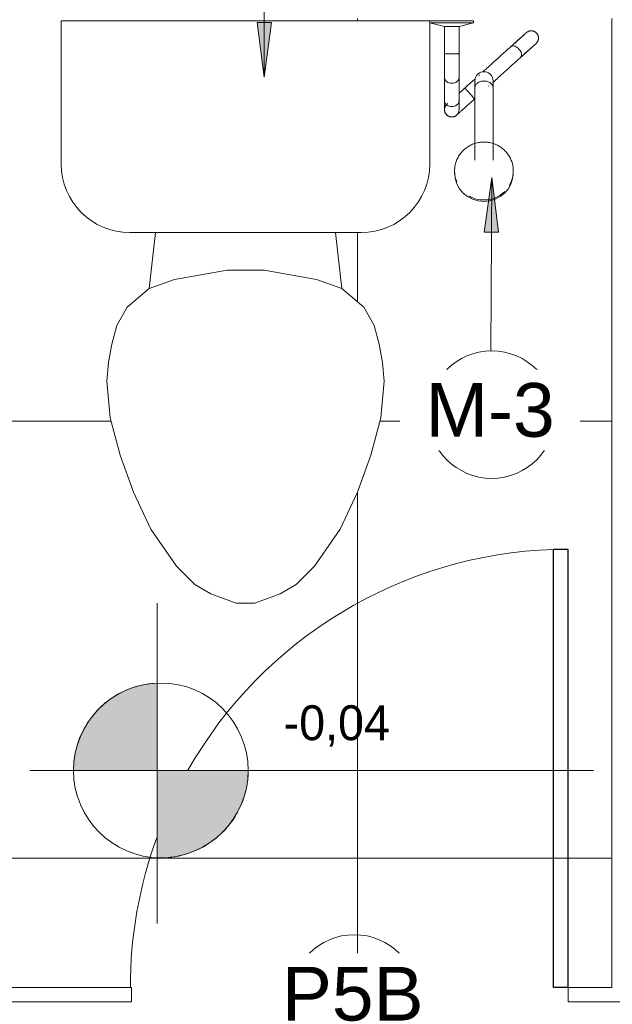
# Model space of a CAD drawing. Header units: metres. Extents: x -7.1 to 31.6, y -21.1 to 8.5.
# Tile 4 of 44: x -5.6 to -4.8, y -19.1 to -17.7. Entities that reach past the tile are written whole.
import ezdxf

# ---------------------------------------------------------------- set-up
doc = ezdxf.new("R2010")
doc.units = ezdxf.units.M
for name, color, linetype, lineweight in [('A-ANNO-KEYN', 231, 'Continuous', 9), ('A-DETL-GENF', 92, 'Continuous', 18), ('A-DETL-MBND', 5, 'Continuous', 18), ('A-DETL-THIN', 151, 'Continuous', 18), ('A-DOOR', 31, 'Continuous', 18), ('A-FLOR-PATT', 8, 'Continuous', 18), ('A-WALL', 113, 'Continuous', 18), ('G-ANNO-TEXT', 231, 'Continuous', 9), ('P-SANR-FIXT', 6, 'Continuous', 18)]:
    doc.layers.add(name, color=color, linetype=linetype, lineweight=lineweight)
doc.styles.add('Arial_1', font='arial.ttf', dxfattribs={"height": 0.073765})
doc.styles.add('Century Gothic_1', font='GOTHIC.TTF', dxfattribs={"height": 0.047904})

# ---------------------------------------------------------------- blocks, each defined once
blk = doc.blocks.new('ADA Shower Head with adjustable bar 2 - ADA Shower Head with adjustable bar 2-210233-PAGINAÇÃO DE PISO E LAYOUT VEST_ MASCULINO')
at = {"layer": 'P-SANR-FIXT', "color": 7}
for p, q in [((-0.0243, 0.127), (-0.0245, 0.1248)), ((0.056, 0.1248), (0.0558, 0.127)), ((0.0032, 0.1063), (0.0032, 0.0074)), ((0.0282, 0.0067), (0.0282, 0.1063)), ((0.0282, 0.0221), (0.0287, 0.0225)), ((0.05, 0.0255), (0.05, -0.0071)), ((0.07, -0.0062), (0.07, 0.0255)), ((0.009, 0.0048), (0.0093, 0.005)), ((0.022, -0.0104), (0.0218, -0.0106)), ((0.0225, -0.0099), (0.0223, -0.0102)), ((0.05, -0.0399), (0.05, -0.0769)), ((0.07, -0.0769), (0.07, -0.0399)), ((0.05, -0.0769), (0.03, -0.0819)), ((0.06, -0.0769), (0.05, -0.0769)), ((0.07, -0.0769), (0.06, -0.0769)), ((0.09, -0.0819), (0.07, -0.0769)), ((0.03, -0.0819), (0.03, -0.0849)), ((0.03, -0.0819), (0.06, -0.0819)), ((0.06, -0.0849), (0.03, -0.0849)), ((0.06, -0.0819), (0.09, -0.0819)), ((0.09, -0.0849), (0.06, -0.0849))]:
    blk.add_line(p, q, dxfattribs=at)
at = {"layer": 'P-SANR-FIXT', "color": 7, "flags": 128}
for points in [[(-0.0222, 0.135), (-0.0227, 0.1335), (-0.0232, 0.1319), (-0.0236, 0.1304), (-0.0239, 0.1288), (-0.0242, 0.1272), (-0.0244, 0.1257), (-0.0245, 0.1241), (-0.0246, 0.1225), (-0.0246, 0.1209), (-0.0246, 0.1193), (-0.0244, 0.1177), (-0.0243, 0.1161), (-0.024, 0.1145), (-0.0237, 0.1129), (-0.0233, 0.1114), (-0.0229, 0.1098), (-0.0224, 0.1083), (-0.0218, 0.1068), (-0.0212, 0.1054), (-0.0205, 0.1039), (-0.0198, 0.1025), (-0.019, 0.1011), (-0.0181, 0.0997), (-0.0172, 0.0984), (-0.0162, 0.0971), (-0.0152, 0.0959), (-0.0142, 0.0947), (-0.0131, 0.0935), (-0.0119, 0.0924), (-0.0107, 0.0913), (-0.0095, 0.0903), (-0.0082, 0.0894), (-0.0069, 0.0884), (-0.0055, 0.0876), (-0.0041, 0.0868), (-0.0027, 0.086), (-0.0013, 0.0853), (0.0002, 0.0847), (0.0017, 0.0841), (0.0032, 0.0836), (0.0048, 0.0831), (0.0063, 0.0827), (0.0079, 0.0824), (0.0095, 0.0821), (0.0111, 0.0819), (0.0127, 0.0817), (0.0143, 0.0816), (0.0158, 0.0816)], [(0.0158, 0.0816), (0.0174, 0.0816), (0.019, 0.0817), (0.0206, 0.0819), (0.0222, 0.0821), (0.0238, 0.0824), (0.0253, 0.0827), (0.0269, 0.0831), (0.0284, 0.0836), (0.0299, 0.0841), (0.0314, 0.0847), (0.0329, 0.0853), (0.0344, 0.0861), (0.0358, 0.0868), (0.0372, 0.0876), (0.0385, 0.0885), (0.0398, 0.0894), (0.0411, 0.0904), (0.0423, 0.0914), (0.0435, 0.0925), (0.0447, 0.0936), (0.0458, 0.0948), (0.0468, 0.096), (0.0479, 0.0972), (0.0488, 0.0985), (0.0497, 0.0998), (0.0506, 0.1012), (0.0514, 0.1026), (0.0521, 0.104), (0.0528, 0.1054), (0.0534, 0.1069), (0.054, 0.1084), (0.0544, 0.1099), (0.0549, 0.1115), (0.0553, 0.113), (0.0556, 0.1146), (0.0558, 0.1162), (0.056, 0.1178), (0.0561, 0.1194), (0.0562, 0.121), (0.0561, 0.1226), (0.0561, 0.1242), (0.0559, 0.1258), (0.0557, 0.1274), (0.0554, 0.1289), (0.0551, 0.1305), (0.0547, 0.132), (0.0542, 0.1336), (0.0537, 0.135)], [(0.0287, 0.0225), (0.0297, 0.0234), (0.0308, 0.0244), (0.0318, 0.0253), (0.0328, 0.0262), (0.0338, 0.0271), (0.0348, 0.028), (0.0358, 0.0289), (0.0367, 0.0297), (0.0377, 0.0306), (0.0386, 0.0315), (0.0396, 0.0323), (0.0405, 0.0331), (0.0413, 0.0339), (0.0422, 0.0347), (0.043, 0.0354), (0.0439, 0.0361), (0.0446, 0.0369), (0.0454, 0.0375), (0.0461, 0.0382), (0.0468, 0.0388), (0.0475, 0.0394), (0.0481, 0.04), (0.0487, 0.0405), (0.0493, 0.041), (0.0498, 0.0415), (0.0503, 0.042), (0.0508, 0.0424), (0.0512, 0.0428), (0.0516, 0.0431), (0.052, 0.0434), (0.0523, 0.0437), (0.0525, 0.044), (0.0528, 0.0442), (0.053, 0.0443), (0.0531, 0.0445), (0.0532, 0.0446), (0.0533, 0.0446), (0.0533, 0.0447)], [(0.0533, 0.0447), (0.0536, 0.0449), (0.0539, 0.0452), (0.0542, 0.0454), (0.0546, 0.0456), (0.0549, 0.0458), (0.0553, 0.046), (0.0556, 0.0462), (0.056, 0.0464), (0.0564, 0.0465), (0.0567, 0.0467), (0.0571, 0.0468), (0.0575, 0.0469), (0.0579, 0.047), (0.0583, 0.0471), (0.0587, 0.0471), (0.0591, 0.0472), (0.0595, 0.0472), (0.0599, 0.0472), (0.0603, 0.0472), (0.0607, 0.0472), (0.0611, 0.0472), (0.0615, 0.0471), (0.0619, 0.0471), (0.0623, 0.047), (0.0626, 0.0469), (0.063, 0.0468), (0.0634, 0.0466), (0.0638, 0.0465), (0.0641, 0.0463), (0.0645, 0.0462), (0.0649, 0.046), (0.0652, 0.0458), (0.0655, 0.0456), (0.0659, 0.0453), (0.0662, 0.0451), (0.0665, 0.0448), (0.0668, 0.0446), (0.0671, 0.0443), (0.0674, 0.044), (0.0676, 0.0437), (0.0679, 0.0434), (0.0681, 0.0431), (0.0683, 0.0427), (0.0686, 0.0424), (0.0688, 0.0421), (0.0689, 0.0417), (0.0691, 0.0413), (0.0693, 0.041), (0.0694, 0.0406), (0.0695, 0.0402), (0.0697, 0.0398), (0.0698, 0.0394), (0.0698, 0.0391), (0.0699, 0.0387), (0.0699, 0.0383), (0.07, 0.0379), (0.07, 0.0375), (0.07, 0.0371), (0.07, 0.0367), (0.07, 0.0363), (0.0699, 0.0359), (0.0698, 0.0355), (0.0698, 0.0351), (0.0697, 0.0347), (0.0696, 0.0343), (0.0694, 0.0339), (0.0693, 0.0336), (0.0691, 0.0332), (0.069, 0.0328), (0.0688, 0.0325), (0.0686, 0.0321), (0.0684, 0.0318), (0.0682, 0.0314), (0.0679, 0.0311), (0.0677, 0.0308), (0.0674, 0.0305), (0.0671, 0.0302), (0.0669, 0.0299), (0.0667, 0.0298)], [(0.05, 0.0372), (0.05, 0.0372), (0.05, 0.037), (0.05, 0.0368), (0.05, 0.0365), (0.05, 0.0361), (0.05, 0.0357), (0.05, 0.0352), (0.05, 0.0346), (0.05, 0.034), (0.05, 0.0333), (0.05, 0.0326), (0.05, 0.0317), (0.05, 0.0308), (0.05, 0.0299), (0.05, 0.0289), (0.05, 0.0278), (0.05, 0.0267), (0.05, 0.0255), (0.05, 0.0255)], [(0.0667, 0.0298), (0.0667, 0.0298), (0.0666, 0.0297), (0.0665, 0.0296), (0.0664, 0.0295), (0.0662, 0.0293), (0.066, 0.0291), (0.0657, 0.0289), (0.0654, 0.0286)], [(0.07, 0.0255), (0.07, 0.0267), (0.07, 0.0278), (0.07, 0.0289), (0.07, 0.0299), (0.07, 0.0308), (0.07, 0.0317), (0.07, 0.0325), (0.07, 0.0333), (0.07, 0.034), (0.07, 0.0346), (0.07, 0.0352), (0.07, 0.0357), (0.07, 0.0361), (0.07, 0.0365), (0.07, 0.0368), (0.07, 0.037), (0.07, 0.0372), (0.07, 0.0372)], [(0.0501, 0.0149), (0.0493, 0.0141), (0.0483, 0.0132), (0.0473, 0.0124), (0.0463, 0.0115), (0.0453, 0.0105), (0.0443, 0.0096), (0.0433, 0.0087), (0.0422, 0.0078), (0.0421, 0.0077)], [(0.0032, 0.007), (0.0032, 0.006), (0.0032, 0.0051), (0.0032, 0.0042), (0.0032, 0.0033), (0.0032, 0.0025), (0.0032, 0.0018), (0.0032, 0.0011), (0.0032, 0.0004), (0.0032, -0.0001), (0.0032, -0.0006), (0.0032, -0.0011), (0.0032, -0.0015), (0.0032, -0.0018), (0.0032, -0.002), (0.0032, -0.0022), (0.0032, -0.0024), (0.0032, -0.0024)], [(0.0086, 0.0044), (0.0086, 0.0044), (0.0087, 0.0045), (0.0087, 0.0045)], [(0.0421, 0.0077), (0.0386, 0.0045), (0.0351, 0.0013), (0.0316, -0.0018), (0.0281, -0.0049), (0.0278, -0.0053)], [(0.0282, -0.0024), (0.0282, -0.0023), (0.0282, -0.0022), (0.0282, -0.002), (0.0282, -0.0017), (0.0282, -0.0014), (0.0282, -0.001), (0.0282, -0.0005), (0.0282, 0), (0.0282, 0.0006), (0.0282, 0.0013), (0.0282, 0.002), (0.0282, 0.0027), (0.0282, 0.0035), (0.0282, 0.0044), (0.0282, 0.0053), (0.0282, 0.0063), (0.0282, 0.007)], [(-0.0345, -0.0344), (-0.0314, -0.0316), (-0.0284, -0.0289), (-0.0255, -0.0263), (-0.0227, -0.0238), (-0.02, -0.0213), (-0.0174, -0.019), (-0.0149, -0.0167), (-0.0125, -0.0146), (-0.0102, -0.0125), (-0.008, -0.0105), (-0.0059, -0.0087), (-0.004, -0.0069), (-0.0022, -0.0053), (-0.0005, -0.0038), (0.001, -0.0024), (0.0024, -0.0012), (0.0034, -0.0003)], [(0.05, -0.0066), (0.05, -0.0077), (0.05, -0.0089), (0.05, -0.0101), (0.05, -0.0114), (0.05, -0.0127), (0.05, -0.0141), (0.05, -0.0155), (0.05, -0.0169), (0.05, -0.0184), (0.05, -0.02), (0.05, -0.0216), (0.05, -0.0232), (0.05, -0.0248), (0.05, -0.0265), (0.05, -0.0282), (0.05, -0.0299), (0.05, -0.0316), (0.05, -0.0334), (0.05, -0.0351), (0.05, -0.0369), (0.05, -0.0387), (0.05, -0.0399)], [(0.07, -0.0399), (0.07, -0.0381), (0.07, -0.0363), (0.07, -0.0345), (0.07, -0.0328), (0.07, -0.031), (0.07, -0.0293), (0.07, -0.0276), (0.07, -0.0259), (0.07, -0.0242), (0.07, -0.0226), (0.07, -0.021), (0.07, -0.0195), (0.07, -0.0179), (0.07, -0.0165), (0.07, -0.015), (0.07, -0.0136), (0.07, -0.0123), (0.07, -0.011), (0.07, -0.0097), (0.07, -0.0085), (0.07, -0.0073), (0.07, -0.0066)], [(0.0173, -0.0146), (0.0162, -0.0157), (0.0148, -0.0169), (0.0133, -0.0182), (0.0117, -0.0197), (0.0099, -0.0213), (0.0081, -0.023), (0.006, -0.0248), (0.0039, -0.0267), (0.0016, -0.0288), (-0.0007, -0.0309), (-0.0032, -0.0331), (-0.0058, -0.0355), (-0.0085, -0.0379), (-0.0113, -0.0404), (-0.0142, -0.043), (-0.0171, -0.0457), (-0.0202, -0.0484), (-0.0211, -0.0493)], [(-0.0345, -0.0344), (-0.0365, -0.0362), (-0.0384, -0.0379), (-0.0402, -0.0395), (-0.0419, -0.0411), (-0.0435, -0.0425), (-0.0451, -0.0439), (-0.0465, -0.0452), (-0.0479, -0.0464), (-0.0491, -0.0475), (-0.0503, -0.0486), (-0.0513, -0.0495), (-0.0522, -0.0504), (-0.0531, -0.0511), (-0.0538, -0.0518), (-0.0544, -0.0524), (-0.0549, -0.0528), (-0.0554, -0.0532), (-0.0556, -0.0534), (-0.0558, -0.0536), (-0.0559, -0.0537), (-0.0559, -0.0537)], [(-0.0559, -0.0537), (-0.0559, -0.0536), (-0.0557, -0.0535), (-0.0554, -0.0532), (-0.055, -0.0529), (-0.0545, -0.0524), (-0.0539, -0.0519), (-0.0532, -0.0512), (-0.0524, -0.0505), (-0.0515, -0.0497), (-0.0504, -0.0487), (-0.0493, -0.0477), (-0.0481, -0.0466), (-0.0467, -0.0454), (-0.0453, -0.0441), (-0.0438, -0.0427), (-0.0422, -0.0413), (-0.0404, -0.0398), (-0.0387, -0.0381), (-0.0368, -0.0365), (-0.0348, -0.0347), (-0.0345, -0.0344)], [(-0.0425, -0.0685), (-0.0428, -0.0688), (-0.0431, -0.0691), (-0.0435, -0.0693), (-0.0438, -0.0695), (-0.0441, -0.0697), (-0.0445, -0.0699), (-0.0448, -0.0701), (-0.0452, -0.0703), (-0.0456, -0.0704), (-0.0459, -0.0706), (-0.0463, -0.0707), (-0.0467, -0.0708), (-0.0471, -0.0709), (-0.0475, -0.071), (-0.0479, -0.071), (-0.0483, -0.0711), (-0.0487, -0.0711), (-0.0491, -0.0711), (-0.0495, -0.0711), (-0.0499, -0.0711), (-0.0503, -0.0711), (-0.0507, -0.071), (-0.0511, -0.0709), (-0.0515, -0.0709), (-0.0519, -0.0708), (-0.0522, -0.0706), (-0.0526, -0.0705), (-0.053, -0.0704), (-0.0534, -0.0702), (-0.0537, -0.07), (-0.0541, -0.0699), (-0.0544, -0.0697), (-0.0548, -0.0694), (-0.0551, -0.0692), (-0.0554, -0.069), (-0.0557, -0.0687), (-0.056, -0.0684), (-0.0563, -0.0682), (-0.0566, -0.0679), (-0.0568, -0.0676), (-0.0571, -0.0673), (-0.0573, -0.067), (-0.0576, -0.0666), (-0.0578, -0.0663), (-0.058, -0.0659), (-0.0582, -0.0656), (-0.0583, -0.0652), (-0.0585, -0.0649), (-0.0586, -0.0645), (-0.0588, -0.0641), (-0.0589, -0.0637), (-0.059, -0.0633), (-0.059, -0.0629), (-0.0591, -0.0625), (-0.0592, -0.0621), (-0.0592, -0.0617), (-0.0592, -0.0613), (-0.0592, -0.0609), (-0.0592, -0.0605), (-0.0592, -0.0601), (-0.0591, -0.0598), (-0.0591, -0.0594), (-0.059, -0.059), (-0.0589, -0.0586), (-0.0588, -0.0582), (-0.0587, -0.0578), (-0.0585, -0.0574), (-0.0584, -0.0571), (-0.0582, -0.0567), (-0.058, -0.0563), (-0.0578, -0.056), (-0.0576, -0.0557), (-0.0574, -0.0553), (-0.0571, -0.055), (-0.0569, -0.0547), (-0.0566, -0.0544), (-0.0564, -0.0541), (-0.0561, -0.0538), (-0.0559, -0.0537)], [(-0.0211, -0.0493), (-0.0231, -0.0511), (-0.025, -0.0527), (-0.0268, -0.0544), (-0.0285, -0.0559), (-0.0301, -0.0574), (-0.0317, -0.0588), (-0.0331, -0.0601), (-0.0345, -0.0613), (-0.0357, -0.0624), (-0.0369, -0.0634), (-0.0379, -0.0644), (-0.0389, -0.0652), (-0.0397, -0.066), (-0.0404, -0.0667), (-0.0411, -0.0672), (-0.0416, -0.0677), (-0.042, -0.068), (-0.0423, -0.0683), (-0.0425, -0.0685), (-0.0425, -0.0685), (-0.0425, -0.0685)], [(-0.0425, -0.0685), (-0.0425, -0.0685), (-0.0423, -0.0683), (-0.042, -0.0681), (-0.0416, -0.0677), (-0.0411, -0.0673), (-0.0405, -0.0667), (-0.0398, -0.0661), (-0.039, -0.0654), (-0.0381, -0.0645), (-0.037, -0.0636), (-0.0359, -0.0626), (-0.0347, -0.0615), (-0.0333, -0.0603), (-0.0319, -0.059), (-0.0304, -0.0576), (-0.0288, -0.0562), (-0.0271, -0.0546), (-0.0253, -0.053), (-0.0234, -0.0513), (-0.0214, -0.0496), (-0.0211, -0.0493)]]:
    blk.add_lwpolyline(points, dxfattribs=at)
at = {"layer": 'P-SANR-FIXT', "color": 7}
for start, end in [(156.7754, 163.7061), (140.3345, 147), (124.9691, 132), (110.6999, 117), (95.9544, 102), (80.9195, 87), (65.5077, 72), (50.3026, 57), (35.0741, 42), (20.3917, 29.2437), (168.3376, 179.0501), (4.6811, 13.7838)]:
    blk.add_arc((0.06, 0.0372), 0.01, start, end, dxfattribs=at)
for centre, major_axis, ratio, start_param, end_param in [((0.0158, 0.1237), (-0.0402, 0), 0.98191, 4.712389, 6.266208), ((0.0158, 0.1237), (0.0402, 0), 0.98191, 0, 1.570796), ((0.0158, 0.1215), (-0.0404, 0), 0.98191, 4.712389, 5.497787), ((0.0158, 0.1215), (0.0404, 0), 0.98191, 1.047198, 1.570796), ((0.0158, 0.1215), (0.0404, 0), 0.98191, 2.617994, 2.879793), ((0.0158, 0.1215), (0.0404, 0), 0.98191, 0.261799, 0.38633), ((0.0158, 0.1215), (0.0404, 0), 0.98191, 3.032361, 3.141593), ((0.0158, 0.1215), (0.0404, 0), 0.98191, 0, 0.121534), ((0.06, 0.0372), (0.01, 0), 0.999727, 2.617994, 2.721947), ((0.06, 0.0372), (0.01, 0), 0.999727, 2.356194, 2.458931), ((0.06, 0.0372), (0.01, 0), 0.999727, 1.570796, 2.180718), ((0.06, 0.0372), (0.01, 0), 0.999727, 0.996171, 1.570796), ((0.06, 0.0372), (0.01, 0), 0.999727, 0.785398, 0.887202), ((0.06, 0.0372), (0.01, 0), 0.999727, 0.523599, 0.626739), ((0.06, 0.0372), (0.01, 0), 0.999727, 0.261799, 0.366043), ((0.06, 0.0372), (0.01, 0), 0.999727, 3.141593, 3.241128), ((0.06, 0.0372), (0.01, 0), 0.999727, 2.879793, 2.952606), ((0.06, 0.0372), (0.01, 0), 0.999727, 0, 0.104821), ((0.0354, 0.0151), (-0.00669, 0.00743), 0.029353, 0, 1.047198), ((0.0354, 0.0151), (-0.00669, 0.00743), 0.029353, 1.047262, 1.396263), ((0.0354, 0.0151), (-0.00669, 0.00743), 0.029353, 1.396289, 1.745294), ((0.0354, 0.0151), (-0.00669, 0.00743), 0.029353, 1.745329, 2.443393), ((0.0354, 0.0151), (-0.00669, 0.00743), 0.029353, 2.443461, 3.141593)]:
    blk.add_ellipse(centre, major_axis=major_axis, ratio=ratio, start_param=start_param, end_param=end_param, dxfattribs=at)
for points, knots in [([(0.06, 0.0328), (0.0588, 0.0328), (0.0565, 0.0325), (0.0534, 0.0312), (0.0512, 0.0292), (0.05, 0.0268), (0.0499, 0.0251), (0.0501, 0.0243)], [0, 0, 0, 0, 0.1111111, 0.2222222, 0.3333333, 0.4444444, 0.5513973, 0.5513973, 0.5513973, 0.5513973]), ([(0.0699, 0.0243), (0.0701, 0.0251), (0.07, 0.0268), (0.0688, 0.0292), (0.0666, 0.0312), (0.0635, 0.0325), (0.0612, 0.0328), (0.06, 0.0328)], [0.4489007, 0.4489007, 0.4489007, 0.4489007, 0.5555556, 0.6666667, 0.7777778, 0.8888889, 1, 1, 1, 1]), ([(-0.0345, -0.0344), (-0.0353, -0.0351), (-0.0363, -0.0373), (-0.0356, -0.0412), (-0.0336, -0.0447), (-0.0312, -0.0473), (-0.0284, -0.0493), (-0.0256, -0.0504), (-0.023, -0.0504), (-0.0217, -0.0498), (-0.0211, -0.0493)], [-1, -1, -1, -1, -0.833333, -0.666667, -0.555556, -0.444444, -0.333333, -0.222222, -0.111111, 0, 0, 0, 0])]:
    blk.add_open_spline(points, degree=3, knots=knots, dxfattribs=at)
for points in [[(0.0157, -0.0022), (0.0141, -0.0022), (0.0108, -0.0017), (0.0067, 0.0004), (0.0039, 0.0034), (0.0032, 0.0058), (0.0032, 0.007)], [(0.0282, 0.007), (0.0282, 0.0058), (0.0276, 0.0034), (0.0248, 0.0004), (0.0206, -0.0017), (0.0174, -0.0022), (0.0157, -0.0022)], [(0.06, 0.001), (0.0587, 0.001), (0.056, 0.0006), (0.0527, -0.0012), (0.0505, -0.0037), (0.05, -0.0056), (0.05, -0.0066)], [(0.07, -0.0066), (0.07, -0.0056), (0.0695, -0.0037), (0.0673, -0.0012), (0.064, 0.0006), (0.0613, 0.001), (0.06, 0.001)], [(0.0157, -0.0149), (0.0143, -0.0149), (0.0114, -0.0144), (0.0075, -0.0122), (0.0047, -0.0088), (0.0032, -0.0046), (0.0032, -0.0017), (0.0034, -0.0002)], [(0.028, -0.0002), (0.0283, -0.0017), (0.0283, -0.0046), (0.0268, -0.0088), (0.0239, -0.0122), (0.0201, -0.0144), (0.0172, -0.0149), (0.0157, -0.0149)], [(0.06, -0.0396), (0.0588, -0.0396), (0.0565, -0.0396), (0.0534, -0.0397), (0.0512, -0.0397), (0.0499, -0.0398), (0.0499, -0.0399), (0.0502, -0.0399)], [(0.0698, -0.0399), (0.0701, -0.0399), (0.0701, -0.0398), (0.0688, -0.0397), (0.0666, -0.0397), (0.0635, -0.0396), (0.0612, -0.0396), (0.06, -0.0396)]]:
    blk.add_open_spline(points, degree=3, dxfattribs=at)
blk = doc.blocks.new('M_Toilet-Domestic-3D - M_Toilet-Domestic-3D-202872-PAGINAÇÃO DE PISO E LAYOUT VEST_ MASCULINO')
at = {"layer": 'P-SANR-FIXT', "color": 7}
for p, q in [((-0.2534, 0.4947), (0.2534, 0.4947)), ((-0.2534, 0.2984), (-0.2534, 0.4947)), ((0.2534, 0.4947), (0.2534, 0.2984)), ((0.1587, 0.2038), (-0.1588, 0.2038)), ((-0.1235, 0.2038), (-0.1323, 0.127)), ((0.1235, 0.2038), (0.1323, 0.127)), ((-0.0254, 0.1524), (-0.0974, 0.1397)), ((0.0254, 0.1524), (-0.0254, 0.1524)), ((0.0974, 0.1397), (0.0254, 0.1524)), ((-0.0974, 0.1397), (-0.1323, 0.127)), ((0.1323, 0.127), (0.0974, 0.1397)), ((-0.1323, 0.127), (-0.1626, 0.1016)), ((0.1626, 0.1016), (0.1323, 0.127)), ((-0.1626, 0.1016), (-0.177, 0.0762)), ((0.177, 0.0762), (0.1626, 0.1016)), ((-0.177, 0.0762), (-0.1838, 0.0508)), ((0.1838, 0.0508), (0.177, 0.0762)), ((-0.1838, 0.0508), (-0.1883, 0.0253)), ((0.1883, 0.0253), (0.1838, 0.0508)), ((-0.1883, 0.0253), (-0.1905, 0)), ((0.1905, 0), (0.1883, 0.0253)), ((-0.1905, 0), (-0.1861, -0.0506)), ((0.1861, -0.0506), (0.1905, 0)), ((-0.1861, -0.0506), (-0.1724, -0.1016)), ((0.1724, -0.1016), (0.1861, -0.0506)), ((-0.1724, -0.1016), (-0.1539, -0.1524)), ((0.1539, -0.1524), (0.1724, -0.1016)), ((-0.1539, -0.1524), (-0.1302, -0.2032)), ((0.1302, -0.2032), (0.1539, -0.1524)), ((-0.1302, -0.2032), (-0.095, -0.254)), ((0.095, -0.254), (0.1302, -0.2032)), ((-0.095, -0.254), (-0.0696, -0.2794)), ((0.0696, -0.2794), (0.095, -0.254)), ((-0.0696, -0.2794), (-0.0476, -0.2921)), ((0.0476, -0.2921), (0.0696, -0.2794)), ((-0.0476, -0.2921), (-0.0127, -0.3048)), ((0.0127, -0.3048), (0.0476, -0.2921)), ((-0.0127, -0.3048), (0.0127, -0.3048))]:
    blk.add_line(p, q, dxfattribs=at)
for centre, start, end in [((-0.1588, 0.2984), 180, 270), ((0.1587, 0.2984), 270, 360)]:
    blk.add_arc(centre, 0.0946, start, end, dxfattribs=at)
blk = doc.blocks.new('M_Descarga simples1 - 60X160 _vest_ m_-V3-PAGINAÇÃO DE PISO E LAYOUT VEST_ MASCULINO')
at = {"layer": 'A-DOOR', "lineweight": 25}
for p, q in [((0.28, 0.01), (0.28, 0.6114)), ((0.3, 0.6114), (0.28, 0.6114)), ((0.3, 0.01), (0.3, 0.6114)), ((0.3, 0.01), (0.28, 0.01))]:
    blk.add_line(p, q, dxfattribs=at)
at = {"layer": 'A-DOOR'}
for start, end in [(91.9048, 150.2923), (160.0232, 180)]:
    blk.add_arc((0.3, 0.01), 0.6017, start, end, dxfattribs=at)
blk = doc.blocks.new('M_Identificador de nota-chave - Texto da nota-chave-86548-PAGINAÇÃO DE PISO E LAYOUT VEST_ MASCULINO')
at = {"layer": 'A-ANNO-KEYN'}
blk.add_circle((0.000244, -0.000205), 0.0035, dxfattribs=at)

msp = doc.modelspace()

# ---------------------------------------------------------------- hatches: boundary and pattern name
at = {"layer": 'A-ANNO-KEYN'}
for points in [[(-5.255, -17.7925), (-5.2451, -17.7175), (-5.2649, -17.7175)], [(-4.9424, -17.9305), (-4.9526, -18.0054), (-4.9329, -18.0055)]]:
    msp.add_hatch(color=256, dxfattribs=at).paths.add_polyline_path(points, flags=0)
at = {"layer": 'A-DETL-GENF'}
for points in [[(-5.4023, -18.7443), (-5.4023, -18.6245), (-5.4176, -18.6261), (-5.4323, -18.6296), (-5.4466, -18.635), (-5.46, -18.6422), (-5.4725, -18.651), (-5.4837, -18.6614), (-5.4936, -18.673), (-5.5018, -18.6859), (-5.5084, -18.6996), (-5.5132, -18.7141), (-5.5161, -18.729), (-5.5171, -18.7443), (-5.4495, -18.7443)], [(-5.4023, -18.8642), (-5.3747, -18.8622), (-5.3484, -18.854), (-5.3246, -18.84), (-5.3046, -18.8209), (-5.2896, -18.7977), (-5.2802, -18.7718), (-5.2771, -18.7443), (-5.4023, -18.7443)]]:
    msp.add_hatch(color=7, dxfattribs=at).paths.add_polyline_path(points, flags=0)
at = {"layer": 'A-FLOR-PATT'}
h = msp.add_hatch(dxfattribs=at)
h.set_pattern_fill('FP_3', color=256, style=0, pattern_type=2)
h.set_pattern_definition([(0, (-7.527, -17.065), (0, 0.6), []), (90, (-7.527, -17.065), (-0.6, 4e-17), [])])
h.paths.add_polyline_path([(-4.9073, -20.6646), (-4.3073, -20.6646), (-4.3073, -20.0298), (-4.2873, -20.0298), (-4.2873, -20.6646), (-3.6873, -20.6646), (-3.6873, -20.0298), (-3.6673, -20.0298), (-3.6673, -20.2617), (-0.7273, -20.2615), (-0.7273, -19.0622), (-0.8648, -19.0622), (-0.8648, -19.0422), (-0.7273, -19.0422), (-0.7273, -17.7122), (-1.6973, -17.7122), (-1.6973, -19.0422), (-1.4648, -19.0422), (-1.4648, -19.0622), (-1.7673, -19.0622), (-1.7673, -19.0422), (-1.7173, -19.0422), (-1.7173, -17.7122), (-2.7173, -17.7122), (-2.7173, -19.0422), (-2.3673, -19.0422), (-2.3673, -19.0622), (-2.7873, -19.0622), (-2.7873, -19.0422), (-2.7373, -19.0422), (-2.7373, -17.7122), (-3.7373, -17.7124), (-3.7373, -18.4566), (-3.7337, -18.4601), (-3.6293, -18.4693), (-3.6244, -18.4718), (-3.6222, -18.4743), (-3.6212, -18.4762), (-3.6203, -18.4811), (-3.6205, -18.75), (-3.6221, -18.7548), (-3.6235, -18.7564), (-3.6261, -18.7584), (-3.6293, -18.7599), (-3.7337, -18.7691), (-3.7373, -18.7726), (-3.7373, -19.0422), (-3.3873, -19.0422), (-3.3873, -19.0622), (-3.8073, -19.0622), (-3.8073, -19.0422), (-3.7573, -19.0422), (-3.7573, -17.7122), (-4.7573, -17.7122), (-4.7573, -18.4566), (-4.7537, -18.4601), (-4.6493, -18.4693), (-4.6444, -18.4718), (-4.6422, -18.4743), (-4.6412, -18.4762), (-4.6403, -18.4811), (-4.6405, -18.75), (-4.6421, -18.7548), (-4.6435, -18.7564), (-4.6461, -18.7584), (-4.6493, -18.7599), (-4.7537, -18.7691), (-4.7573, -18.7726), (-4.7573, -19.0422), (-4.4073, -19.0422), (-4.4073, -19.0622), (-4.8373, -19.0622), (-4.8373, -19.0422), (-4.7773, -19.0422), (-4.7773, -17.7122), (-5.7773, -17.7122), (-5.7773, -18.4566), (-5.7737, -18.4601), (-5.6693, -18.4693), (-5.6644, -18.4718), (-5.6622, -18.4743), (-5.6612, -18.4762), (-5.6603, -18.4811), (-5.6605, -18.75), (-5.6621, -18.7548), (-5.6635, -18.7564), (-5.6661, -18.7584), (-5.6693, -18.7599), (-5.7737, -18.7691), (-5.7773, -18.7726), (-5.7773, -19.0422), (-5.4373, -19.0422), (-5.4373, -19.0622), (-5.9273, -19.0622), (-5.9273, -16.7159), (-6.9273, -16.7159), (-6.9273, -20.0646), (-4.9273, -20.0646), (-4.9273, -20.0298), (-4.9073, -20.0298), (-4.9073, -20.6637)], flags=0)
h.paths.add_polyline_path([(-3.8199, -20.6548), (-4.0547, -20.6548), (-4.0653, -20.6237), (-4.0741, -20.5922), (-4.0809, -20.5601), (-4.0858, -20.5277), (-4.0888, -20.4952), (-4.0898, -20.4624), (-4.0886, -20.4398), (-4.0853, -20.4178), (-4.0799, -20.3963), (-4.0723, -20.3758), (-4.0628, -20.3566), (-4.0514, -20.3389), (-4.0384, -20.323), (-4.0239, -20.3091), (-4.0081, -20.2975), (-3.9914, -20.2883), (-3.9738, -20.2816), (-3.9557, -20.2775), (-3.9373, -20.2762), (-3.9189, -20.2775), (-3.9008, -20.2816), (-3.8832, -20.2883), (-3.8664, -20.2975), (-3.8506, -20.3091), (-3.8362, -20.323), (-3.8231, -20.3389), (-3.8118, -20.3566), (-3.8022, -20.3758), (-3.7947, -20.3963), (-3.7892, -20.4178), (-3.7858, -20.4427), (-3.7848, -20.4624), (-3.7858, -20.4952), (-3.7887, -20.5277), (-3.7936, -20.5601), (-3.8005, -20.5922), (-3.8092, -20.6237)], flags=0)
h.paths.add_polyline_path([(-4.6747, -20.6548), (-4.6853, -20.6237), (-4.695, -20.5881), (-4.7014, -20.5571), (-4.7062, -20.5234), (-4.7088, -20.4952), (-4.7098, -20.4624), (-4.7086, -20.4398), (-4.7053, -20.4178), (-4.6999, -20.3963), (-4.6923, -20.3758), (-4.6828, -20.3566), (-4.6714, -20.3389), (-4.6584, -20.323), (-4.6439, -20.3091), (-4.6281, -20.2975), (-4.6114, -20.2883), (-4.5938, -20.2816), (-4.5757, -20.2775), (-4.5573, -20.2762), (-4.5389, -20.2775), (-4.5208, -20.2816), (-4.5032, -20.2883), (-4.4864, -20.2975), (-4.4706, -20.3091), (-4.4562, -20.323), (-4.4431, -20.3389), (-4.4318, -20.3566), (-4.4222, -20.3758), (-4.4147, -20.3963), (-4.4092, -20.4178), (-4.4058, -20.4427), (-4.4048, -20.4624), (-4.4058, -20.4952), (-4.4087, -20.5277), (-4.4136, -20.5601), (-4.4205, -20.5922), (-4.4292, -20.6237), (-4.4399, -20.6548), (-4.6354, -20.6548)], flags=0)
h.paths.add_polyline_path([(-6.4773, -20.5854), (-6.4496, -20.5838), (-6.4231, -20.5792), (-6.397, -20.5716), (-6.3726, -20.5615), (-6.3484, -20.5481), (-6.3265, -20.5325), (-6.3064, -20.5145), (-6.2884, -20.4943), (-6.2728, -20.4722), (-6.2598, -20.4486), (-6.2494, -20.4235), (-6.242, -20.3978), (-6.2375, -20.3711), (-6.2375, -20.3712), (-6.242, -20.3978), (-6.2496, -20.4238), (-6.2599, -20.4488), (-6.2732, -20.4727), (-6.2887, -20.4946), (-6.3067, -20.5147), (-6.3269, -20.5328), (-6.349, -20.5484), (-6.3727, -20.5615), (-6.3978, -20.5719), (-6.4239, -20.5794), (-6.4516, -20.5839), (-6.4773, -20.5854), (-6.4783, -20.5854)], flags=0)
h.paths.add_polyline_path([(-6.5043, -20.5839), (-6.5043, -20.5838), (-6.531, -20.5793), (-6.557, -20.5718), (-6.582, -20.5615), (-6.6057, -20.5484), (-6.6277, -20.5327), (-6.6479, -20.5147), (-6.6659, -20.4945), (-6.6816, -20.4724), (-6.6947, -20.4488), (-6.705, -20.4237), (-6.7125, -20.3978), (-6.7171, -20.3707), (-6.717, -20.3714), (-6.7125, -20.3978), (-6.705, -20.4238), (-6.6946, -20.449), (-6.6814, -20.4727), (-6.6659, -20.4946), (-6.6478, -20.5149), (-6.6277, -20.5328), (-6.6056, -20.5485), (-6.5815, -20.5617), (-6.557, -20.5719), (-6.5305, -20.5795), (-6.5043, -20.5839)], flags=0)
h.paths.add_polyline_path([(-5.3996, -20.1128), (-5.4043, -20.113), (-5.431, -20.1176), (-5.4583, -20.1256), (-5.482, -20.1354), (-5.5074, -20.1498), (-5.5277, -20.1642), (-5.549, -20.1834), (-5.5659, -20.2024), (-5.5823, -20.2257), (-5.5947, -20.2481), (-5.6057, -20.2755), (-5.6125, -20.2991), (-5.6171, -20.3274), (-5.6168, -20.3258), (-5.6122, -20.2991), (-5.6045, -20.2731), (-5.594, -20.2481), (-5.5807, -20.2244), (-5.5648, -20.2024), (-5.5465, -20.1822), (-5.526, -20.1642), (-5.5034, -20.1485), (-5.482, -20.1367), (-5.4545, -20.1256), (-5.431, -20.1188), (-5.4043, -20.1143), (-5.3773, -20.1128)], flags=0)
h.paths.add_polyline_path([(-5.3503, -20.113), (-5.3773, -20.1115), (-5.3996, -20.1128), (-5.3726, -20.113)], flags=0)
h.paths.add_polyline_path([(-5.136, -20.3535), (-5.136, -20.3528), (-5.1375, -20.3256), (-5.1425, -20.2973), (-5.1495, -20.2731), (-5.1599, -20.2481), (-5.173, -20.2244), (-5.1886, -20.2024), (-5.2067, -20.1822), (-5.2268, -20.1642), (-5.2489, -20.1485), (-5.2726, -20.1354), (-5.2976, -20.125), (-5.3236, -20.1176), (-5.3503, -20.113), (-5.3726, -20.113), (-5.3503, -20.1143), (-5.3236, -20.1188), (-5.2976, -20.1263), (-5.2726, -20.1367), (-5.2489, -20.1498), (-5.2268, -20.1654), (-5.2066, -20.1835), (-5.1886, -20.2036), (-5.173, -20.2257), (-5.1599, -20.2494), (-5.1495, -20.2744), (-5.142, -20.3004), (-5.1375, -20.3275), (-5.136, -20.3528)], flags=0)
h.paths.add_polyline_path([(-5.4023, -18.7443), (-5.5171, -18.7443), (-5.5161, -18.729), (-5.5132, -18.7141), (-5.5084, -18.6996), (-5.5018, -18.6859), (-5.4936, -18.673), (-5.4837, -18.6614), (-5.4725, -18.651), (-5.46, -18.6422), (-5.4466, -18.635), (-5.4323, -18.6296), (-5.4176, -18.6261), (-5.4023, -18.6245), (-5.4023, -18.7372)], flags=0)
h.paths.add_polyline_path([(-5.4023, -18.8642), (-5.4023, -18.7443), (-5.2771, -18.7443), (-5.2802, -18.7718), (-5.2896, -18.7977), (-5.3046, -18.8209), (-5.3246, -18.84), (-5.3484, -18.854), (-5.3747, -18.8622)], flags=0)
h.paths.add_polyline_path([(-2.4862, -18.5648), (-2.6009, -18.5648), (-2.5999, -18.5495), (-2.5971, -18.5346), (-2.5923, -18.5201), (-2.5857, -18.5063), (-2.5774, -18.4935), (-2.5676, -18.4818), (-2.5564, -18.4715), (-2.5439, -18.4627), (-2.5304, -18.4555), (-2.5162, -18.4501), (-2.5014, -18.4466), (-2.4862, -18.4449), (-2.4862, -18.5495)], flags=0)
h.paths.add_polyline_path([(-2.4862, -18.6847), (-2.4862, -18.5648), (-2.3609, -18.5648), (-2.3641, -18.5922), (-2.3735, -18.6182), (-2.3885, -18.6414), (-2.4085, -18.6605), (-2.4322, -18.6745), (-2.4586, -18.6827)], flags=0)
h.paths.add_polyline_path([(-3.228, -18.5146), (-3.2534, -18.5146), (-3.2883, -18.5019), (-3.3103, -18.4892), (-3.3357, -18.4638), (-3.3709, -18.413), (-3.3946, -18.3622), (-3.4131, -18.3114), (-3.4267, -18.2604), (-3.4312, -18.2098), (-3.429, -18.1845), (-3.4245, -18.159), (-3.4177, -18.1336), (-3.4033, -18.1082), (-3.373, -18.0828), (-3.3642, -18.006), (-3.3994, -18.006), (-3.4239, -18.0028), (-3.4467, -17.9933), (-3.4663, -17.9783), (-3.4814, -17.9587), (-3.4908, -17.9358), (-3.4941, -17.9113), (-3.4941, -17.7151), (-2.9273, -17.7151), (-2.9273, -17.7181), (-2.9473, -17.7231), (-2.9474, -17.8148), (-2.9251, -17.7947), (-2.9234, -17.7907), (-2.9206, -17.7877), (-2.9172, -17.7858), (-2.9143, -17.785), (-2.854, -17.731), (-2.8507, -17.7294), (-2.8486, -17.7291), (-2.8469, -17.7291), (-2.8419, -17.7314), (-2.8385, -17.7367), (-2.8385, -17.7418), (-2.8414, -17.7463), (-2.9007, -17.8), (-2.9007, -17.8043), (-2.9005, -17.807), (-2.9005, -17.8836), (-2.898, -17.8844), (-2.8884, -17.8898), (-2.8815, -17.8966), (-2.8807, -17.8976), (-2.8777, -17.9024), (-2.8757, -17.9064), (-2.8737, -17.9128), (-2.873, -17.9168), (-2.8727, -17.9215), (-2.8734, -17.9282), (-2.8748, -17.9351), (-2.8787, -17.9439), (-2.8846, -17.9516), (-2.8938, -17.9582), (-2.9031, -17.9618), (-2.913, -17.9631), (-2.9235, -17.9617), (-2.9336, -17.9575), (-2.9418, -17.9511), (-2.948, -17.943), (-2.9519, -17.9339), (-2.9534, -17.9215), (-2.9527, -17.9144), (-2.9514, -17.9095), (-2.9497, -17.9049), (-2.9463, -17.899), (-2.944, -17.896), (-2.9384, -17.8905), (-2.9368, -17.8892), (-2.93, -17.8853), (-2.9255, -17.8835), (-2.9255, -17.822), (-2.9523, -17.8458), (-2.9552, -17.847), (-2.9589, -17.847), (-2.9604, -17.8467), (-2.9635, -17.8449), (-2.9649, -17.8436), (-2.9665, -17.8407), (-2.9671, -17.8393), (-2.9672, -17.8344), (-2.9671, -17.8242), (-2.9672, -17.7712), (-2.9671, -17.7601), (-2.9673, -17.7231), (-2.9873, -17.7181), (-2.9873, -17.9115), (-2.9905, -17.9358), (-3, -17.9587), (-3.015, -17.9783), (-3.0346, -17.9933), (-3.0574, -18.0028), (-3.0819, -18.006), (-3.1172, -18.006), (-3.1084, -18.0828), (-3.0781, -18.1082), (-3.0637, -18.1336), (-3.0569, -18.159), (-3.0524, -18.1845), (-3.0502, -18.2098), (-3.0546, -18.2604), (-3.0683, -18.3114), (-3.0868, -18.3622), (-3.1104, -18.413), (-3.1457, -18.4638), (-3.1711, -18.4892), (-3.1931, -18.5019)], flags=0)
h.paths.add_polyline_path([(-5.2934, -18.5146), (-5.3283, -18.5019), (-5.3503, -18.4892), (-5.3757, -18.4638), (-5.4109, -18.413), (-5.4346, -18.3622), (-5.4531, -18.3114), (-5.4667, -18.2604), (-5.4712, -18.2098), (-5.469, -18.1845), (-5.4645, -18.159), (-5.4577, -18.1336), (-5.4433, -18.1082), (-5.413, -18.0828), (-5.4042, -18.006), (-5.4394, -18.006), (-5.4639, -18.0028), (-5.4867, -17.9933), (-5.5063, -17.9783), (-5.5214, -17.9587), (-5.5308, -17.9358), (-5.5341, -17.9113), (-5.5341, -17.7151), (-4.9673, -17.7151), (-4.9673, -17.7181), (-4.9873, -17.7231), (-4.9874, -17.8148), (-4.9651, -17.7947), (-4.9634, -17.7907), (-4.9606, -17.7877), (-4.9572, -17.7858), (-4.9543, -17.785), (-4.894, -17.731), (-4.8907, -17.7294), (-4.8886, -17.7291), (-4.8869, -17.7291), (-4.8819, -17.7314), (-4.8785, -17.7367), (-4.8785, -17.7418), (-4.8814, -17.7463), (-4.9407, -17.8), (-4.9407, -17.8041), (-4.9405, -17.8105), (-4.9405, -17.8836), (-4.938, -17.8844), (-4.9284, -17.8898), (-4.9215, -17.8966), (-4.9207, -17.8976), (-4.9181, -17.9017), (-4.9153, -17.9075), (-4.9137, -17.9128), (-4.913, -17.9168), (-4.9127, -17.9215), (-4.9134, -17.9282), (-4.9148, -17.9351), (-4.9187, -17.9439), (-4.9246, -17.9516), (-4.933, -17.9578), (-4.9426, -17.9618), (-4.953, -17.9631), (-4.9635, -17.9617), (-4.9736, -17.9575), (-4.9818, -17.9511), (-4.988, -17.943), (-4.9919, -17.9339), (-4.9934, -17.9215), (-4.9927, -17.9144), (-4.9914, -17.9095), (-4.9897, -17.9049), (-4.9863, -17.899), (-4.984, -17.896), (-4.9784, -17.8905), (-4.9774, -17.8896), (-4.97, -17.8853), (-4.9655, -17.8835), (-4.9655, -17.822), (-4.9923, -17.8458), (-4.9952, -17.847), (-4.9989, -17.847), (-5.0004, -17.8467), (-5.0035, -17.8449), (-5.0049, -17.8436), (-5.0065, -17.8407), (-5.0071, -17.8393), (-5.0072, -17.8344), (-5.0071, -17.8242), (-5.0072, -17.7712), (-5.0071, -17.7601), (-5.0073, -17.7231), (-5.0273, -17.7181), (-5.0273, -17.9113), (-5.0305, -17.9358), (-5.04, -17.9587), (-5.055, -17.9783), (-5.0746, -17.9933), (-5.0974, -18.0028), (-5.1219, -18.006), (-5.1572, -18.006), (-5.1484, -18.0828), (-5.1181, -18.1082), (-5.1037, -18.1336), (-5.0969, -18.159), (-5.0924, -18.1845), (-5.0902, -18.2098), (-5.0946, -18.2604), (-5.1083, -18.3114), (-5.1268, -18.3622), (-5.1504, -18.413), (-5.1857, -18.4638), (-5.2111, -18.4892), (-5.2331, -18.5019), (-5.268, -18.5146)], flags=0)
h.paths.add_polyline_path([(-4.2734, -18.5146), (-4.3083, -18.5019), (-4.3303, -18.4892), (-4.3557, -18.4638), (-4.3909, -18.413), (-4.4146, -18.3622), (-4.4331, -18.3114), (-4.4467, -18.2604), (-4.4512, -18.2098), (-4.449, -18.1845), (-4.4445, -18.159), (-4.4377, -18.1336), (-4.4233, -18.1082), (-4.393, -18.0828), (-4.3842, -18.006), (-4.4194, -18.006), (-4.4439, -18.0028), (-4.4667, -17.9933), (-4.4863, -17.9783), (-4.5014, -17.9587), (-4.5108, -17.9358), (-4.5141, -17.9113), (-4.5141, -17.7151), (-3.9473, -17.7151), (-3.9473, -17.7181), (-3.9673, -17.7231), (-3.9674, -17.8148), (-3.9451, -17.7947), (-3.9434, -17.7907), (-3.9406, -17.7877), (-3.9372, -17.7858), (-3.9343, -17.785), (-3.874, -17.731), (-3.8707, -17.7294), (-3.8689, -17.729), (-3.8669, -17.7291), (-3.8619, -17.7314), (-3.8585, -17.7367), (-3.8585, -17.7418), (-3.8614, -17.7463), (-3.9207, -17.8), (-3.9207, -17.8043), (-3.9205, -17.807), (-3.9205, -17.8836), (-3.918, -17.8844), (-3.9084, -17.8898), (-3.9015, -17.8966), (-3.9007, -17.8976), (-3.8977, -17.9024), (-3.8957, -17.9064), (-3.8937, -17.9128), (-3.893, -17.9168), (-3.8927, -17.9215), (-3.8934, -17.9282), (-3.8948, -17.9351), (-3.8987, -17.9439), (-3.9046, -17.9516), (-3.9138, -17.9582), (-3.9232, -17.9618), (-3.933, -17.9631), (-3.9435, -17.9617), (-3.9536, -17.9575), (-3.9618, -17.9511), (-3.968, -17.943), (-3.9719, -17.9339), (-3.9734, -17.9215), (-3.9727, -17.9144), (-3.9714, -17.9095), (-3.9697, -17.9049), (-3.9663, -17.899), (-3.964, -17.896), (-3.9584, -17.8905), (-3.9574, -17.8896), (-3.9486, -17.8847), (-3.9455, -17.8835), (-3.9455, -17.822), (-3.9723, -17.8458), (-3.9752, -17.847), (-3.9789, -17.847), (-3.9804, -17.8467), (-3.9835, -17.8449), (-3.9849, -17.8436), (-3.9865, -17.8407), (-3.9871, -17.8393), (-3.9872, -17.8344), (-3.9871, -17.8242), (-3.9872, -17.7712), (-3.9871, -17.7601), (-3.9873, -17.7231), (-4.0073, -17.7181), (-4.0073, -17.9113), (-4.0105, -17.9358), (-4.02, -17.9587), (-4.035, -17.9783), (-4.0546, -17.9933), (-4.0774, -18.0028), (-4.1019, -18.006), (-4.1372, -18.006), (-4.1284, -18.0828), (-4.0981, -18.1082), (-4.0837, -18.1336), (-4.0769, -18.159), (-4.0724, -18.1845), (-4.0702, -18.2098), (-4.0746, -18.2604), (-4.0883, -18.3114), (-4.1068, -18.3622), (-4.1304, -18.413), (-4.1657, -18.4638), (-4.1911, -18.4892), (-4.2131, -18.5019), (-4.248, -18.5146)], flags=0)
h.paths.add_polyline_path([(-2.1721, -17.9393), (-2.188, -17.9357), (-2.1996, -17.9259), (-2.2038, -17.9124), (-2.1996, -17.899), (-2.1858, -17.8771), (-2.1832, -17.8748), (-2.1832, -17.872), (-2.1816, -17.8661), (-2.1816, -17.7825), (-2.2038, -17.7825), (-2.2038, -17.7381), (-2.2419, -17.7381), (-2.2419, -17.7349), (-2.2435, -17.7349), (-2.2435, -17.7301), (-2.2483, -17.7301), (-2.2483, -17.7238), (-2.0959, -17.7238), (-2.0959, -17.7301), (-2.1006, -17.7301), (-2.1006, -17.7349), (-2.1022, -17.7349), (-2.1022, -17.7381), (-2.1403, -17.7381), (-2.1403, -17.7825), (-2.1626, -17.7826), (-2.1625, -17.8673), (-2.161, -17.8729), (-2.161, -17.8748), (-2.1583, -17.8771), (-2.1446, -17.899), (-2.1403, -17.9124), (-2.1446, -17.9259), (-2.1562, -17.9357), (-2.1689, -17.9386)], flags=0)
h.paths.add_polyline_path([(-1.2174, -17.9393), (-1.2333, -17.9357), (-1.2449, -17.9259), (-1.2492, -17.9124), (-1.2449, -17.899), (-1.2308, -17.8767), (-1.2285, -17.8748), (-1.2285, -17.872), (-1.2269, -17.8665), (-1.2269, -17.7825), (-1.2492, -17.7825), (-1.2492, -17.7381), (-1.2873, -17.7381), (-1.2873, -17.7349), (-1.2889, -17.7349), (-1.2889, -17.7301), (-1.2936, -17.7301), (-1.2936, -17.7238), (-1.1412, -17.7238), (-1.1412, -17.7301), (-1.146, -17.7301), (-1.146, -17.7349), (-1.1476, -17.7349), (-1.1476, -17.7381), (-1.1857, -17.7381), (-1.1857, -17.7825), (-1.2079, -17.7826), (-1.2078, -17.8673), (-1.2063, -17.8729), (-1.2063, -17.8748), (-1.2037, -17.8771), (-1.1899, -17.899), (-1.1858, -17.9128), (-1.1899, -17.9259), (-1.2015, -17.9357), (-1.2142, -17.9386)], flags=0)

# ---------------------------------------------------------------- linework, layer by layer
at = {"layer": 'A-ANNO-KEYN'}
for p, q in [((-5.255, -17.7925), (-5.255, -17.3919)), ((-5.2451, -17.7175), (-5.2649, -17.7175)), ((-5.2649, -17.7175), (-5.255, -17.7925)), ((-5.255, -17.7925), (-5.2451, -17.7175)), ((-4.9424, -17.9305), (-4.9526, -18.0054)), ((-4.9424, -17.9305), (-4.9436, -18.1683)), ((-4.9329, -18.0055), (-4.9424, -17.9305)), ((-4.9526, -18.0054), (-4.9329, -18.0055))]:
    msp.add_line(p, q, dxfattribs=at)
at = {"layer": 'A-DETL-MBND'}
for p, q in [((-5.4023, -18.5146), (-5.4023, -18.9546)), ((-5.5772, -18.7443), (-4.8023, -18.7443))]:
    msp.add_line(p, q, dxfattribs=at)
msp.add_circle((-5.3971, -18.7443), 0.12, dxfattribs=at)
at = {"layer": 'A-DETL-THIN'}
for p, q in [((-5.4023, -18.7443), (-5.4023, -18.6245)), ((-5.5171, -18.7443), (-5.4023, -18.7443)), ((-5.2771, -18.7443), (-5.4023, -18.7443)), ((-5.4023, -18.7443), (-5.4023, -18.8642))]:
    msp.add_line(p, q, dxfattribs=at)
for start, end in [(92.4939, 180), (267.5061, 0)]:
    msp.add_arc((-5.3971, -18.7443), 0.12, start, end, dxfattribs=at)
at = {"layer": 'A-WALL', "color": 7}
for p, q in [((-4.7773, -17.7122), (-4.7773, -19.0422)), ((-5.7773, -19.0422), (-5.4373, -19.0422)), ((-5.4373, -19.0622), (-5.4373, -19.0422)), ((-4.7773, -19.0422), (-4.8373, -19.0422)), ((-4.8373, -19.0622), (-4.8373, -19.0422)), ((-5.7773, -19.0622), (-5.4373, -19.0622)), ((-4.4073, -19.0622), (-4.8373, -19.0622))]:
    msp.add_line(p, q, dxfattribs=at)

# ---------------------------------------------------------------- block references
at = {"layer": 'A-ANNO-KEYN', "xscale": 24.99999999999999, "yscale": 24.99999999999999, "zscale": 24.99999999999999}
for p in [(-4.9485, -18.2507), (-5.1373, -19.0522)]:
    msp.add_blockref('M_Identificador de nota-chave - Texto da nota-chave-86548-PAGINAÇÃO DE PISO E LAYOUT VEST_ MASCULINO', p, dxfattribs=at)
at = {"layer": 'A-DOOR', "color": 7}
msp.add_blockref('M_Descarga simples1 - 60X160 _vest_ m_-V3-PAGINAÇÃO DE PISO E LAYOUT VEST_ MASCULINO', (-5.1373, -19.0522), dxfattribs=at)
at = {"layer": 'P-SANR-FIXT', "color": 7}
msp.add_blockref('M_Toilet-Domestic-3D - M_Toilet-Domestic-3D-202872-PAGINAÇÃO DE PISO E LAYOUT VEST_ MASCULINO', (-5.2807, -18.2098), dxfattribs=at)
at = {"layer": 'P-SANR-FIXT', "color": 7, "rotation": 180}
msp.add_blockref('ADA Shower Head with adjustable bar 2 - ADA Shower Head with adjustable bar 2-210233-PAGINAÇÃO DE PISO E LAYOUT VEST_ MASCULINO', (-4.9373, -17.8), dxfattribs=at)

# ---------------------------------------------------------------- texts
at = {"layer": 'G-ANNO-TEXT', "color": 7, "insert": (-5.2283, -18.6549), "char_height": 0.0479, "width": 0.1776, "attachment_point": 1, "line_spacing_factor": 0.984117, "style": 'Century Gothic_1'}
msp.add_mtext('-0,04', dxfattribs=at)

# ---------------------------------------------------------------- next in the draw order: texts
at = {"layer": 'A-ANNO-KEYN', "char_height": 0.07376, "attachment_point": 2, "line_spacing_factor": 0.938532, "style": 'Arial_1', "bg_fill": 3, "box_fill_scale": 1.25, "bg_fill_color": 0, "bg_fill_transparency": 0}
for s, insert, width in [('M-3', (-4.9446, -18.2125), 0.2106), ('P5B', (-5.1334, -19.014), 0.2322)]:
    msp.add_mtext(s, dxfattribs=dict(at, insert=insert, width=width))

doc.saveas('drawing.dxf')
